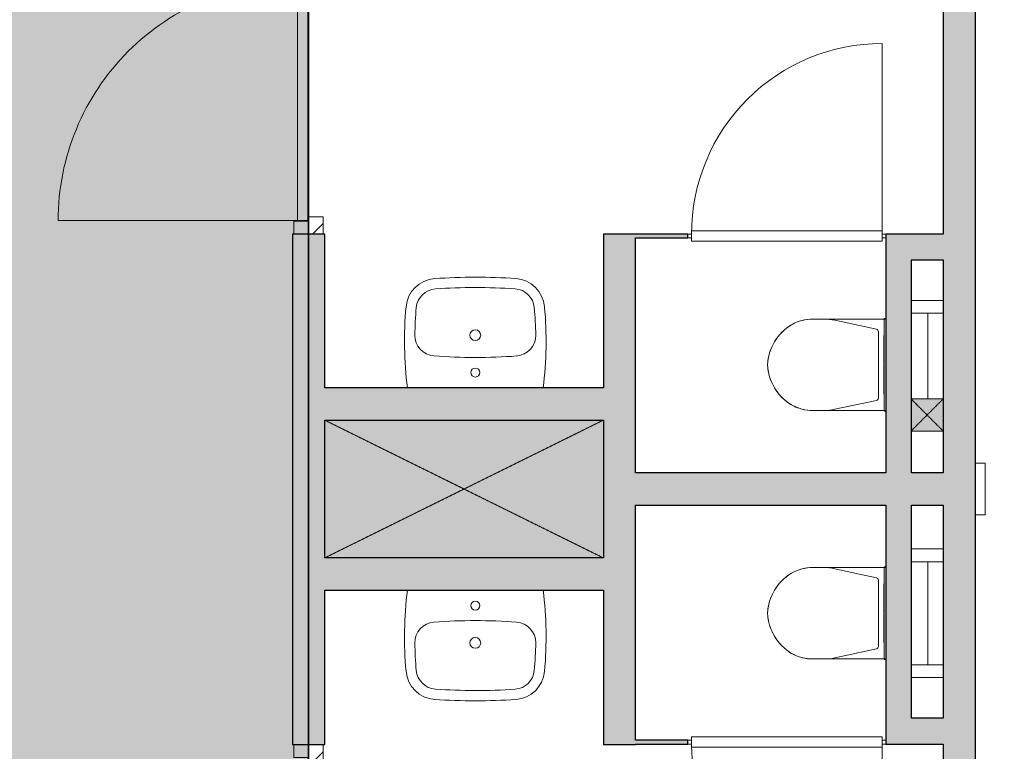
# Model space of a CAD drawing. Header units: millimetres. Extents: x 1000 to 188789, y -4122 to 39732.
# Tile 79 of 86: x 148840 to 152664, y 23081 to 25923. Entities that reach past the tile are written whole.
import ezdxf

# ---------------------------------------------------------------- set-up
doc = ezdxf.new("R2010")
doc.units = ezdxf.units.MM
doc.linetypes.add('THO_hhidden', pattern=[2.5, 1.5, -1])
doc.layers.add('A-AREA-BNDY', color=1, linetype='Continuous', lineweight=50, true_color=0xff0000)
doc.layers.add('A-DETL-MBND', color=9, linetype='Continuous', lineweight=13, true_color=0x808080)
for name, color, linetype, lineweight in [('A-AREA-PATT', 7, 'Continuous', 13), ('A-DETL-GENF', 7, 'Continuous', 13), ('A-DOOR', 7, 'Continuous', 13), ('A-GENM', 7, 'Continuous', 13), ('A-WALL-PATT', 7, 'Continuous', 18), ('I-WALL', 7, 'Continuous', 18), ('P-SANR-FIXT', 7, 'Continuous', 13)]:
    doc.layers.add(name, color=color, linetype=linetype, lineweight=lineweight)
pattern_1 = [(315, (-25607.25, 41915.14), (90.50967, 90.50967), [])]
pattern_2 = [(315, (-22590.5, 41915.14), (90.50967, 90.50967), [])]

# ---------------------------------------------------------------- blocks, each defined once
blk = doc.blocks.new('NLRS_74_PF_UN_av_dur_bcb - D-Code 550x430 _recht_ kuip afgerond_-1942811-01 1e verdieping BC')
at = {"layer": 'P-SANR-FIXT'}
for centre, radius, start, end in [((-149.6, 304.8), 120, 93.9791, 174.9291), ((1.5, -1867), 2297, 86.0996, 93.9791), ((149.6, 305), 120, 5.0795, 86.0996), ((-149.6, 304.8), 80, 93.9791, 174.9291), ((1.5, -1867), 2257, 86.0996, 93.9791), ((149.6, 305), 80, 5.0795, 86.0996), ((1228.1, 182.5), 1503.1, 174.9291, 186.9738), ((1228.1, 182.5), 1463.1, 174.9291, 179.1036), ((-1228.1, 182.5), 1463.1, 0.8877, 5.0795), ((-1228.1, 182.5), 1503.1, 353.0263, 5.0795), ((-154.8, 204.1), 80, 179.1036, 265.8825), ((0, 205), 21, 0, 180), ((0, 205), 21, 180, 360), ((154.8, 203.9), 80, 274.0393, 0.8877), ((1.5, 2375.5), 2257, 265.8825, 274.0393), ((0, 60), 17.5, 0, 180), ((0, 60), 17.5, 180, 360)]:
    blk.add_arc(centre, radius, start, end, dxfattribs=at)
blk = doc.blocks.new('NLRS_74_PF_UN_wandtoilet combinatie compleet hoog _950x2400_ 0l8atrse_gen_bcb - wandtoilet combinatie compleet hoog _950x2400_-V227-01 1e verdieping BC')
at = {"layer": 'P-SANR-FIXT'}
for p, q in [((-177.5, 507), (-177.5, 463)), ((177.5, 463), (177.5, 507)), ((-177.5, 463), (-177.5, 222.5)), ((177.5, 222.5), (177.5, 463)), ((-173, 420.9), (-138.2, 259.4)), ((138.2, 259.4), (173, 420.9)), ((-180, 229.8), (-180, 222.5)), ((-170, 229.8), (-180, 229.8)), ((-170, 229.8), (-180, 229.8)), ((-170, 229.8), (170, 229.8)), ((-128.4, 251.5), (128.4, 251.5)), ((-84.4, 231), (-114, 231)), ((-84.4, 231), (0.2, 231)), ((2.1, 231), (84.4, 231)), ((114, 231), (84.4, 231)), ((180, 229.8), (170, 229.8)), ((180, 229.8), (170, 229.8)), ((180, 222.5), (180, 229.8)), ((200, 0), (200, 122.5)), ((250, 122.5), (250, 0)), ((150, 60), (-132.5, 60)), ((150, 60), (200, 60))]:
    blk.add_line(p, q, dxfattribs=at)
for centre, radius, start, end in [((10, 489.3), 193.4, 92.9785, 148.975), ((11.8, 484.9), 198, 122.1956, 134.5987), ((11.8, 484.9), 198, 108.7159, 115.3077), ((11.8, 484.9), 198, 97.3894, 102.4217), ((0, 576.2), 105.9, 91.9796, 97.3894), ((-10.1, 489.3), 193.4, 31.025, 87.0215), ((0, 576.2), 105.9, 82.6106, 88.0204), ((-11.8, 484.9), 198, 77.5783, 82.6106), ((-11.8, 484.9), 198, 64.6923, 71.2841), ((-11.8, 484.9), 198, 45.4013, 57.8044), ((-0.8, 497.7), 180, 134.5987, 141.2937), ((0.8, 497.7), 180, 38.7063, 45.4013), ((-12.5, 507), 165, 150.2114, 179.9961), ((-12.5, 507.1), 165, 151.9876, 161.4852), ((-12.5, 507.1), 165, 141.2937, 147.1403), ((12.5, 507.1), 165, 32.8597, 38.7063), ((12.4, 507), 165, 0.0039, 29.7886), ((12.5, 507.1), 165, 18.5148, 28.0124), ((-12.5, 507.1), 165, 166.0067, 180), ((12.5, 507.1), 165, 0, 13.9933), ((22.5, 463), 200, 180, 192.1692), ((-22.5, 463), 200, 347.8308, 0), ((-128.4, 261.5), 10, 192.1692, 270), ((-128.4, 261.5), 10, 231.0846, 257.0282), ((128.4, 261.5), 10, 270, 347.8308), ((128.4, 261.5), 10, 308.9154, 334.859)]:
    blk.add_arc(centre, radius, start, end, dxfattribs=at)
blk = doc.blocks.new('NLRS_74_PF_UN_av_dur_bcb - D-Code 550x430 _recht_ kuip afgerond_-V230-01 1e verdieping BC')
at = {"layer": 'P-SANR-FIXT'}
for centre, radius, start, end in [((1228.1, -182.5), 1503.1, 173.0262, 185.0709), ((-1228.1, -182.5), 1503.1, 354.9205, 6.9737), ((0, -60), 17.5, 360, 180), ((0, -60), 17.5, 180, 360), ((-154.8, -204.1), 80, 94.1175, 180.8964), ((1.5, -2375.5), 2257, 85.9607, 94.1175), ((154.8, -203.9), 80, 359.1123, 85.9607), ((0, -205), 21, 360, 180), ((1228.1, -182.5), 1463.1, 180.8964, 185.0709), ((0, -205), 21, 180, 360), ((-1228.1, -182.5), 1463.1, 354.9205, 359.1123), ((-149.6, -304.8), 120, 185.0709, 266.0209), ((-149.6, -304.8), 80, 185.0709, 266.0209), ((149.6, -305), 80, 273.9004, 354.9205), ((149.6, -305), 120, 273.9004, 354.9205), ((1.5, 1867), 2257, 266.0209, 273.9004), ((1.5, 1867), 2297, 266.0209, 273.9004)]:
    blk.add_arc(centre, radius, start, end, dxfattribs=at)
blk = doc.blocks.new('NLRS_74_PF_UN_wandtoilet combinatie compleet hoog _950x2400_ 0l8atrse_gen_bcb - wandtoilet combinatie compleet hoog _950x2400_-V231-01 1e verdieping BC')
at = {"layer": 'P-SANR-FIXT'}
for p, q in [((-250, -122.5), (-250, 0)), ((-200, 0), (-200, -122.5)), ((200, -122.5), (200, 0)), ((250, 0), (250, -122.5)), ((-150, -60), (-200, -60)), ((-150, -60), (150, -60)), ((200, -60), (150, -60)), ((-180, -222.5), (-180, -229.8)), ((-177.5, -222.5), (-177.5, -463)), ((177.5, -463), (177.5, -222.5)), ((180, -229.8), (180, -222.5)), ((-180, -229.8), (-170, -229.8)), ((-180, -229.8), (-170, -229.8)), ((-138.2, -259.4), (-173, -420.9)), ((170, -229.8), (-170, -229.8)), ((128.4, -251.5), (-128.4, -251.5)), ((-114, -231), (-84.4, -231)), ((0.2, -231), (-84.4, -231)), ((84.4, -231), (2.1, -231)), ((84.4, -231), (114, -231)), ((173, -420.9), (138.2, -259.4)), ((170, -229.8), (180, -229.8)), ((170, -229.8), (180, -229.8)), ((-177.5, -463), (-177.5, -507)), ((177.5, -507), (177.5, -463))]:
    blk.add_line(p, q, dxfattribs=at)
for centre, radius, start, end in [((-128.4, -261.5), 10, 90, 167.8308), ((-128.4, -261.5), 10, 102.9718, 128.9154), ((128.4, -261.5), 10, 12.1692, 90), ((128.4, -261.5), 10, 12.1692, 90), ((22.5, -463), 200, 167.8308, 180), ((-22.5, -463), 200, 360, 12.1692), ((-12.5, -507), 165, 180.0039, 209.7886), ((-12.5, -507.1), 165, 180, 193.9933), ((12.4, -507), 165, 330.2114, 359.9961), ((12.5, -507.1), 165, 346.0067, 360), ((-12.5, -507.1), 165, 198.5148, 208.0124), ((12.5, -507.1), 165, 331.9876, 341.4852), ((10, -489.3), 193.4, 211.025, 267.0215), ((-12.5, -507.1), 165, 212.8597, 218.7063), ((-0.8, -497.7), 180, 218.7063, 225.4013), ((-10.1, -489.3), 193.4, 272.9785, 328.975), ((0.8, -497.7), 180, 314.5987, 321.2937), ((12.5, -507.1), 165, 321.2937, 327.1403), ((11.8, -484.9), 198, 225.4013, 237.8044), ((-11.8, -484.9), 198, 302.1956, 314.5987), ((11.8, -484.9), 198, 244.6923, 251.2841), ((11.8, -484.9), 198, 257.5783, 262.6106), ((0, -576.2), 105.9, 262.6106, 268.0204), ((0, -576.2), 105.9, 271.9796, 277.3894), ((-11.8, -484.9), 198, 277.3894, 282.4217), ((-11.8, -484.9), 198, 288.7159, 295.3077)]:
    blk.add_arc(centre, radius, start, end, dxfattribs=at)
blk = doc.blocks.new('NLRS_32_DO_WPB_binnen deurkozijn hout_gen_tho - enkele deur_ rechtsdraaiend-V234-01 1e verdieping BC')
at = {"layer": 'A-DOOR'}
h = blk.add_hatch(dxfattribs=at)
h.set_pattern_fill('FP_156', color=256, style=0, pattern_type=2)
h.set_pattern_definition(pattern_1)
h.paths.add_polyline_path([(-517, -57), (-517, -114), (-450, -114), (-450, -57), (-469.5, -57)])
at = {"layer": 'A-GENM'}
h = blk.add_hatch(dxfattribs=at)
h.set_pattern_fill('FP_156', color=256, style=0, pattern_type=2)
h.set_pattern_definition(pattern_1)
h.paths.add_polyline_path([(450, -114), (517, -114), (517, -57), (450, -57)])
at = {"layer": 'A-DOOR'}
for p, q in [((-467, 0), (-517, 0)), ((-467, -54), (-467, 0)), ((467, -54), (467, 0)), ((467, 0), (517, 0)), ((-450, -114), (-450, -54)), ((450, -114), (450, -54)), ((-517, -114), (-450, -114)), ((517, -114), (450, -114))]:
    blk.add_line(p, q, dxfattribs=at)
blk = doc.blocks.new('NLRS_32_DO_UN_deur_gen_tho - dichte deur_ rechtsdraaiend-V232-01 1e verdieping BC')
at = {"layer": 'A-DETL-GENF'}
for p, q in [((-465, 0), (-465, 930)), ((-465, 0), (465, 0)), ((-465, -40), (-465, 0)), ((465, -40), (465, 0)), ((-465, -40), (465, -40))]:
    blk.add_line(p, q, dxfattribs=at)
blk.add_arc((-465, 0), 930, 360, 90, dxfattribs=at)
at = {"layer": 'A-GENM', "lineweight": 18}
for p, q in [((465, 0), (-465, 0)), ((-465, 0), (-465, -40)), ((465, -40), (465, 0)), ((-465, -40), (465, -40))]:
    blk.add_line(p, q, dxfattribs=at)
blk = doc.blocks.new('NLRS_32_DO_WPB_binnen deurkozijn hout_gen_tho - enkele deur_ rechtsdraaiend-V235-01 1e verdieping BC')
at = {"layer": 'A-DOOR'}
h = blk.add_hatch(dxfattribs=at)
h.set_pattern_fill('FP_157', color=256, style=0, pattern_type=2)
h.set_pattern_definition(pattern_2)
h.paths.add_polyline_path([(-517, -57), (-517, -114), (-450, -114), (-450, -57), (-469.5, -57)])
at = {"layer": 'A-GENM'}
h = blk.add_hatch(dxfattribs=at)
h.set_pattern_fill('FP_157', color=256, style=0, pattern_type=2)
h.set_pattern_definition(pattern_2)
h.paths.add_polyline_path([(450, -114), (517, -114), (517, -57), (450, -57)])
at = {"layer": 'A-DOOR'}
for p, q in [((-467, 0), (-517, 0)), ((-467, -54), (-467, 0)), ((467, -54), (467, 0)), ((467, 0), (517, 0)), ((-450, -114), (-450, -54)), ((450, -114), (450, -54)), ((-517, -114), (-450, -114)), ((517, -114), (450, -114))]:
    blk.add_line(p, q, dxfattribs=at)
blk = doc.blocks.new('NLRS_33_GM_WPB_vloeropening schacht rechthoek_gen_tho - 1082_5x535-2308996-01 1e verdieping BC')
at = {"layer": 'A-GENM', "linetype": 'THO_hhidden', "true_color": 0xc8fac8}
blk.add_hatch(color=254, dxfattribs=at).paths.add_polyline_path([(863.8, 0), (1082.5, 0), (1082.5, 535), (0, 535), (0, 0), (531.2, 0)])
at = {"layer": 'A-GENM'}
for p, q in [((1082.5, 535), (0, 535)), ((0, 535), (0, 0)), ((1082.5, 0), (1082.5, 535)), ((0, 0), (1082.5, 0))]:
    blk.add_line(p, q, dxfattribs=at)
at = {"layer": 'A-GENM', "linetype": 'THO_hhidden'}
for p, q in [((0, 535), (1082.5, 535)), ((0, 0), (0, 535)), ((0, 0), (1082.5, 535)), ((0, 535), (1082.5, 0)), ((1082.5, 535), (1082.5, 0)), ((1082.5, 0), (0, 0))]:
    blk.add_line(p, q, dxfattribs=at)
blk = doc.blocks.new('NLRS_32_DO_WB_ontwerp binnendeurkozijn hout 9p2jp60z_gen_bcb - ontwerp binnendeurkozijn hout-V252-01 1e verdieping BC')
at = {"layer": 'A-DOOR'}
for p, q in [((-385, 7.5), (-370, 7.5)), ((-370, -20), (-370, 20)), ((-370, 20), (370, 20)), ((-370, 7.5), (-370, -7.5)), ((370, 20), (370, -20)), ((370, -7.5), (370, 7.5)), ((370, 7.5), (385, 7.5)), ((-370, -7.5), (-385, -7.5)), ((-370, -747.5), (-370, -7.5)), ((370, -20), (-370, -20)), ((385, -7.5), (370, -7.5))]:
    blk.add_line(p, q, dxfattribs=at)
blk.add_arc((-370, -7.5), 740, 270, 0, dxfattribs=at)
blk = doc.blocks.new('NLRS_32_DO_WB_ontwerp binnendeurkozijn hout 9p2jp60z_gen_bcb - ontwerp binnendeurkozijn hout-V253-01 1e verdieping BC')
at = {"layer": 'A-DOOR'}
for p, q in [((-370, 747.5), (-370, 7.5)), ((-370, 7.5), (-385, 7.5)), ((370, 20), (-370, 20)), ((-370, 20), (-370, -20)), ((-370, -7.5), (-370, 7.5)), ((370, -20), (370, 20)), ((385, 7.5), (370, 7.5)), ((370, 7.5), (370, -7.5)), ((-385, -7.5), (-370, -7.5)), ((-370, -20), (370, -20)), ((370, -7.5), (385, -7.5))]:
    blk.add_line(p, q, dxfattribs=at)
blk.add_arc((-370, 7.5), 740, 360, 90, dxfattribs=at)
blk = doc.blocks.new('NLRS_33_GM_WPB_vloeropening schacht rechthoek_gen_tho - 125x125-2338430-01 1e verdieping BC')
at = {"layer": 'A-GENM', "linetype": 'THO_hhidden', "true_color": 0xc8fac8}
blk.add_hatch(color=254, dxfattribs=at).paths.add_polyline_path([(125, 0), (125, 125), (0, 125), (0, 0)])
at = {"layer": 'A-GENM'}
for p, q in [((125, 125), (0, 125)), ((0, 125), (0, 0)), ((125, 0), (125, 125)), ((0, 0), (125, 0))]:
    blk.add_line(p, q, dxfattribs=at)
at = {"layer": 'A-GENM', "linetype": 'THO_hhidden'}
for p, q in [((0, 125), (125, 125)), ((0, 0), (0, 125)), ((0, 0), (125, 125)), ((0, 125), (125, 0)), ((125, 125), (125, 0)), ((125, 0), (0, 0))]:
    blk.add_line(p, q, dxfattribs=at)
blk = doc.blocks.new('NLRS_28_SCO_UN_koker_gen_bcb - K200_200_12_5-V298-01 1e verdieping BC')
at = {"layer": 'A-DETL-MBND'}
for p, q in [((62.5, 100), (100, 100)), ((100, 100), (100, -100)), ((62.5, -100), (100, -100))]:
    blk.add_line(p, q, dxfattribs=at)

msp = doc.modelspace()

# ---------------------------------------------------------------- hatches: boundary and pattern name
at = {"layer": 'A-AREA-PATT', "true_color": 0xfae6e9}
h = msp.add_hatch(color=7, dxfattribs=at)
h.paths.add_polyline_path([(151826.9, 11500), (151826.9, 15100), (152426.9, 15100), (152426.9, 15741.9), (149871.4, 15741.9), (149871.4, 15866.9), (151826.9, 15866.9), (151826.9, 17666.9), (152426.9, 17666.9), (152426.9, 18966), (152489.4, 18966), (152489.4, 20000), (152426.9, 20000), (152426.9, 20037.5), (149899.4, 20037.5), (149899.4, 22073.5), (149961.9, 22073.5), (149961.9, 23107.5), (149899.4, 23107.5), (149899.4, 25090.2), (149961.9, 25090.2), (149961.9, 26124.2), (149899.4, 26124.2), (149899.4, 28200), (151124.4, 28200), (151124.4, 28062.5), (151814.4, 28062.5), (151814.4, 28200), (152421.9, 28200), (152421.9, 28162.5), (159626.9, 28162.5), (159626.9, 28200), (159689.4, 28200), (159689.4, 29234), (159626.9, 29234), (159626.9, 30037.5), (149532.2, 30037.5), (149532.2, 30162.5), (149899.4, 30162.5), (149899.4, 30183), (150024.4, 30183), (150024.4, 30162.5), (152426.9, 30162.5), (152426.9, 33975), (150024.4, 33975), (150024.4, 31217), (149899.4, 31217), (149899.4, 33975), (149406.4, 33975), (149406.4, 34100), (150026.9, 34100), (150026.9, 36700), (145351.9, 36700), (145351.9, 34100), (148372.4, 34100), (148372.4, 33975), (147879.4, 33975), (147879.4, 31217), (147754.4, 31217), (147754.4, 33975), (145351.9, 33975), (145351.9, 30162.5), (147754.4, 30162.5), (147754.4, 30183), (147879.4, 30183), (147879.4, 30162.5), (148132.2, 30162.5), (148132.2, 30037.5), (138151.9, 30037.5), (138151.9, 29234), (138089.4, 29234), (138089.4, 28200), (138151.9, 28200), (138151.9, 28162.5), (147879.4, 28162.5), (147879.4, 26124.2), (147816.9, 26124.2), (147816.9, 25090.2), (147879.4, 25090.2), (147879.4, 23107.5), (147816.9, 23107.5), (147816.9, 22073.5), (147879.4, 22073.5), (147879.4, 20037.5), (138151.9, 20037.5), (138151.9, 20000), (138089.4, 20000), (138089.4, 18966), (138151.9, 18966), (138151.9, 18162.5), (138189.4, 18162.5), (138189.4, 18037.5), (138151.9, 18037.5), (138151.9, 18000), (138026.9, 18000), (138026.9, 18037.5), (137989.4, 18037.5), (137989.4, 18000), (137124.4, 18000), (137124.4, 18037.5), (136651.9, 18037.5), (136651.9, 16537.5), (137416.9, 16537.5), (137416.9, 16662.5), (137541.9, 16662.5), (137541.9, 16537.5), (138026.9, 16537.5), (138026.9, 16966), (138151.9, 16966), (138151.9, 15454), (138026.9, 15454), (138026.9, 16412.5), (136651.9, 16412.5), (136651.9, 14125), (138026.9, 14125), (138026.9, 14420), (138151.9, 14420), (138151.9, 14125), (138664.4, 14125), (138664.4, 14000), (136651.9, 14000), (136651.9, 11500), (141626.9, 11500), (141626.9, 13595), (139701.9, 13595), (139701.9, 14000), (139698.4, 14000), (139698.4, 14125), (139701.9, 14125), (139701.9, 15108), (139826.9, 15108), (139826.9, 16142), (139701.9, 16142), (139701.9, 16612.5), (139826.9, 16612.5), (139826.9, 17812.5), (139701.9, 17812.5), (139701.9, 18037.5), (139589.4, 18037.5), (139589.4, 18162.5), (141789.4, 18162.5), (141789.4, 18037.5), (141751.9, 18037.5), (141751.9, 16805), (145226.9, 16805), (145226.9, 18037.5), (143753.4, 18037.5), (143753.4, 18162.5), (145351.9, 18162.5), (145351.9, 17666.9), (145951.9, 17666.9), (145951.9, 15866.9), (147907.4, 15866.9), (147907.4, 15741.9), (145351.9, 15741.9), (145351.9, 11500), (151553.5, 11500)])
h.paths.add_polyline_path([(152006.9, 14005), (152262.5, 14006.8), (152286, 14017.4), (152296.9, 14026.6), (152301.6, 14031.4), (152309.9, 14044.6), (152315.1, 14059.4), (152316.9, 14075), (152316.9, 14315), (152314.5, 14333.1), (152307.5, 14350), (152295.7, 14365), (152278.1, 14377.2), (152265, 14382.6), (152246.9, 14385), (151993.9, 14383.3), (151988.8, 14382.6), (151971.9, 14375.6), (151956.9, 14363.8), (151946.3, 14350), (151939.3, 14333.1), (151936.9, 14315), (151938.6, 14059.4), (151949.3, 14035.9), (151958.5, 14025), (151963.2, 14020.3), (151985.2, 14008.9), (151995.8, 14006.3)])
h.paths.add_polyline_path([(138826.4, 14036.5), (138826.4, 14046.5), (139536.4, 14046.5), (139536.4, 14036.5)])
h.paths.add_polyline_path([(149709.4, 15778.4), (148999.4, 15778.4), (148999.4, 15788.4), (149709.4, 15788.4)])
h.paths.add_polyline_path([(148779.4, 15778.4), (148069.4, 15778.4), (148069.4, 15788.4), (148779.4, 15788.4)])
h.paths.add_polyline_path([(149072.4, 17066.9), (147494.4, 17066.9), (147494.4, 18266.9), (150284.4, 18266.9), (150284.4, 17066.9), (149077.6, 17066.9)])
h.paths.add_polyline_path([(148769.4, 17116.9), (149025, 17118.6), (149039.7, 17123.8), (149059.4, 17138.5), (149067, 17147.8), (149072.4, 17156.5), (149077.6, 17171.3), (149079.4, 17186.9), (149079.4, 17426.9), (149077, 17445), (149070, 17461.9), (149052.7, 17481.1), (149044.4, 17487.5), (149022.3, 17495.2), (149009.4, 17496.9), (148769.4, 17496.9), (148751.3, 17494.5), (148734.4, 17487.5), (148719.4, 17475.7), (148707.2, 17458), (148701.8, 17445), (148699.4, 17426.9), (148701.1, 17171.3), (148706.3, 17156.5), (148721, 17136.9), (148726, 17132), (148739, 17123.8), (148753.8, 17118.6)])
h.paths.add_polyline_path([(137906.9, 18059), (137911.9, 18060.5), (137911.9, 18100), (137221.9, 18100), (137221.9, 18059), (137905.4, 18059)])
h.paths.add_polyline_path([(143591.4, 18074), (142881.4, 18074), (142881.4, 18084), (143591.4, 18084)])
h.paths.add_polyline_path([(142655, 18074), (141951.4, 18074), (141951.4, 18084), (142661.4, 18084), (142661.4, 18074)])
h.paths.add_polyline_path([(151684.4, 28221.5), (151658.5, 28224.9), (151634.4, 28234.9), (151613.7, 28250.8), (151684.4, 28321.5), (151755.1, 28250.8), (151734.4, 28234.9), (151710.3, 28224.9)])
h.paths.add_polyline_path([(151232.6, 28271.5), (151146, 28321.5), (151232.6, 28371.5), (151232.6, 28328.7)])
h.paths.add_polyline_path([(151684.4, 28321.5), (151613.7, 28392.2), (151634.4, 28408.1), (151661.4, 28418.5), (151684.4, 28421.5), (151710.3, 28418.1), (151734.4, 28408.1), (151755.1, 28392.2), (151710.3, 28347.4)])
h.paths.add_polyline_path([(137249.4, 30100), (137871.9, 30100), (137871.9, 30141), (137181.9, 30139.5), (137181.9, 30100), (137186.9, 30100)])
h.paths.add_polyline_path([(160535.2, 30162.5), (161126.9, 30162.5), (161126.9, 36700), (152551.9, 36700), (152551.9, 36200), (152426.9, 36200), (152426.9, 36700), (150151.9, 36700), (150151.9, 34100), (152426.9, 34100), (152426.9, 35166), (152551.9, 35166), (152551.9, 30162.5), (160202.5, 30162.5)])
h.paths.add_polyline_path([(145087.2, 30162.5), (145226.9, 30162.5), (145226.9, 31631.2), (144626.9, 31631.2), (144626.9, 35231.2), (145226.9, 35231.2), (145226.9, 36700), (136651.9, 36700), (136651.9, 33506.2), (136801.9, 33506.2), (136801.9, 34431.2), (136851.9, 34431.2), (136851.9, 32431.2), (136801.9, 32431.2), (136801.9, 33356.2), (136651.9, 33356.2), (136651.9, 30200), (138151.9, 30200), (138151.9, 30162.5), (143569.8, 30162.5)])
h.paths.add_polyline_path([(147800.9, 30345), (147790.9, 30345), (147790.9, 31055), (147800.9, 31055), (147800.9, 30522.9)])
h.paths.add_polyline_path([(149977.9, 30345), (149977.9, 31055), (149987.9, 31055), (149987.9, 30345)])
h.paths.add_polyline_path([(137251.9, 31320), (137251.9, 31445), (137376.9, 31445), (137376.9, 31320)])
h.paths.add_polyline_path([(160401.9, 31325), (160401.9, 31450), (160526.9, 31450), (160526.9, 31325)])
h.paths.add_polyline_path([(153549.4, 33037.5), (153513.5, 33037.5), (153513.5, 33162.5), (153638.5, 33162.5), (153638.5, 33037.5)])
h.paths.add_polyline_path([(144458.5, 33037.5), (144333.5, 33037.5), (144333.5, 33162.5), (144458.5, 33162.5)])
h.paths.add_polyline_path([(149244.4, 34053.5), (148534.4, 34053.5), (148534.4, 34063.5), (149244.4, 34063.5)])
h.paths.add_polyline_path([(144806.9, 34136.2), (145062.5, 34138), (145086, 34148.6), (145096.9, 34157.9), (145101.6, 34162.6), (145109.9, 34175.9), (145115.1, 34190.7), (145116.9, 34206.2), (145116.9, 34446.2), (145114.5, 34464.4), (145107.5, 34481.2), (145095.7, 34496.2), (145078.1, 34508.4), (145065, 34513.8), (145046.9, 34516.2), (144793.9, 34514.5), (144788.8, 34513.8), (144771.9, 34506.9), (144756.9, 34495.1), (144746.3, 34481.2), (144739.3, 34464.4), (144736.9, 34446.2), (144738.6, 34190.7), (144749.3, 34167.1), (144758.5, 34156.2), (144763.2, 34151.5), (144785.2, 34140.1), (144795.8, 34137.5)])
at = {"layer": 'A-WALL-PATT', "true_color": 0xc0c0c0}
for points in [[(152551.9, 20100), (152551.5, 28037.5), (152426.9, 28037.5), (152426.9, 20100), (152551.5, 20100)], [(151106.9, 23107.5), (151231.9, 23109.7), (151231.9, 25090.2), (151106.9, 25090.2), (151106.9, 23109.7)], [(150024.4, 24367.5), (151106.9, 24367.5), (151106.9, 24492.5), (150024.4, 24492.5)], [(151231.9, 24037.5), (152426.9, 24037.5), (152426.9, 24162.5), (151231.9, 24162.5)], [(151106.9, 23707.5), (151106.9, 23832.5), (150024.4, 23832.5), (150024.4, 23707.5), (150888.2, 23707.5)]]:
    msp.add_hatch(color=9, dxfattribs=at).paths.add_polyline_path(points)
h = msp.add_hatch(color=9, dxfattribs=at)
h.paths.add_polyline_path([(150024.4, 20162.5), (150024.4, 22073.5), (149899.4, 22073.5), (149899.4, 20162.5)])
h.paths.add_polyline_path([(150024.4, 23107.5), (150024.4, 25090.2), (149899.4, 25090.2), (149899.4, 23107.5)])
h.paths.add_polyline_path([(150024.4, 26124.2), (150024.4, 28000), (149899.4, 28000), (149899.4, 26124.2)])
at = {"layer": 'A-WALL-PATT'}
for points in [[(151434.4, 25075.2), (151434.4, 25090.2), (151231.9, 25090.2), (151231.9, 25075.2)], [(152304.4, 24990.2), (152426.9, 24990.2), (152426.9, 25090.2), (152204.4, 25090.2), (152204.4, 24990.2), (152218.8, 24990.2)], [(152304.4, 24162.5), (152304.4, 24990.2), (152204.4, 24990.2), (152204.4, 24162.5), (152218.8, 24162.5)], [(152304.4, 23209.7), (152304.4, 24037.5), (152204.4, 24037.5), (152204.4, 23209.7), (152218.8, 23209.7)], [(152304.4, 23109.7), (152426.9, 23109.7), (152426.9, 23209.7), (152204.4, 23209.7), (152204.4, 23109.7), (152218.8, 23109.7)], [(151434.4, 23109.7), (151434.4, 23124.7), (151231.9, 23124.7), (151231.9, 23109.7)]]:
    msp.add_hatch(color=256, dxfattribs=at).paths.add_polyline_path(points)

# ---------------------------------------------------------------- linework, layer by layer
at = {"layer": 'A-AREA-BNDY', "lineweight": 35}
msp.add_line((149961.9, 28062.5), (149961.9, 20137.5), dxfattribs=at)
at = {"layer": 'I-WALL', "lineweight": 25}
for p, q in [((152551.9, 20100), (152551.9, 28037.5)), ((152426.9, 26762.5), (152426.9, 25090.2)), ((150024.4, 25090.2), (149899.4, 25090.2)), ((149899.4, 25090.2), (149899.4, 23107.5)), ((150024.4, 24492.5), (150024.4, 25090.2)), ((151106.9, 25090.2), (151106.9, 24492.5)), ((151434.4, 25090.2), (151106.9, 25090.2)), ((151434.4, 25075.2), (151434.4, 25090.2)), ((152204.4, 25090.2), (152204.4, 24162.5)), ((152426.9, 25090.2), (152204.4, 25090.2)), ((151231.9, 24162.5), (151231.9, 25075.2)), ((151231.9, 25075.2), (151434.4, 25075.2)), ((152304.4, 24162.5), (152304.4, 24990.2)), ((152304.4, 24990.2), (152426.9, 24990.2)), ((152426.9, 24990.2), (152426.9, 24162.5)), ((151106.9, 24492.5), (150024.4, 24492.5)), ((150024.4, 23832.5), (150024.4, 24367.5)), ((150024.4, 24367.5), (151106.9, 24367.5)), ((151106.9, 24367.5), (151106.9, 23832.5)), ((152204.4, 24162.5), (151231.9, 24162.5)), ((152426.9, 24162.5), (152304.4, 24162.5)), ((151231.9, 24037.5), (152204.4, 24037.5)), ((151231.9, 23124.7), (151231.9, 24037.5)), ((152204.4, 24037.5), (152204.4, 23109.7)), ((152304.4, 24037.5), (152426.9, 24037.5)), ((152304.4, 23209.7), (152304.4, 24037.5)), ((152426.9, 24037.5), (152426.9, 23209.7)), ((151106.9, 23832.5), (150024.4, 23832.5)), ((150024.4, 23107.5), (150024.4, 23707.5)), ((150024.4, 23707.5), (151106.9, 23707.5)), ((151106.9, 23707.5), (151106.9, 23107.5)), ((152426.9, 23209.7), (152304.4, 23209.7)), ((149899.4, 23107.5), (150024.4, 23107.5)), ((151106.9, 23107.5), (151231.9, 23107.5)), ((151434.4, 23124.7), (151231.9, 23124.7)), ((151231.9, 23107.5), (151231.9, 23109.7)), ((151231.9, 23109.7), (151434.4, 23109.7)), ((151434.4, 23109.7), (151434.4, 23124.7)), ((152204.4, 23109.7), (152426.9, 23109.7)), ((152426.9, 23109.7), (152426.9, 21437.5))]:
    msp.add_line(p, q, dxfattribs=at)

# ---------------------------------------------------------------- block references
at = {"layer": 'A-DETL-GENF', "rotation": 89.99999999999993}
msp.add_blockref('NLRS_32_DO_UN_deur_gen_tho - dichte deur_ rechtsdraaiend-V232-01 1e verdieping BC', (149918.9, 25607.2), dxfattribs=at)
at = {"layer": 'A-DETL-MBND'}
msp.add_blockref('NLRS_28_SCO_UN_koker_gen_bcb - K200_200_12_5-V298-01 1e verdieping BC', (152489.4, 24100), dxfattribs=at)
at = {"layer": 'A-DOOR'}
for name, p, rotation in [('NLRS_32_DO_WPB_binnen deurkozijn hout_gen_tho - enkele deur_ rechtsdraaiend-V234-01 1e verdieping BC', (149904.9, 25607.2), 89.99999999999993), ('NLRS_32_DO_WB_ontwerp binnendeurkozijn hout 9p2jp60z_gen_bcb - ontwerp binnendeurkozijn hout-V252-01 1e verdieping BC', (151819.4, 25082.7), 180), ('NLRS_32_DO_WPB_binnen deurkozijn hout_gen_tho - enkele deur_ rechtsdraaiend-V235-01 1e verdieping BC', (149904.9, 22590.5), 89.99999999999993), ('NLRS_32_DO_WB_ontwerp binnendeurkozijn hout 9p2jp60z_gen_bcb - ontwerp binnendeurkozijn hout-V253-01 1e verdieping BC', (151819.4, 23117.2), 180)]:
    msp.add_blockref(name, p, dxfattribs=dict(at, rotation=rotation))
at = {"layer": 'A-GENM', "linetype": 'THO_hhidden', "rotation": 180}
msp.add_blockref('NLRS_33_GM_WPB_vloeropening schacht rechthoek_gen_tho - 125x125-2338430-01 1e verdieping BC', (152426.9, 24450), dxfattribs=at)
at = {"layer": 'A-GENM', "linetype": 'THO_hhidden'}
msp.add_blockref('NLRS_33_GM_WPB_vloeropening schacht rechthoek_gen_tho - 1082_5x535-2308996-01 1e verdieping BC', (150024.4, 23832.5), dxfattribs=at)
at = {"layer": 'P-SANR-FIXT'}
for name, p in [('NLRS_74_PF_UN_av_dur_bcb - D-Code 550x430 _recht_ kuip afgerond_-1942811-01 1e verdieping BC', (150609.4, 24492.5)), ('NLRS_74_PF_UN_av_dur_bcb - D-Code 550x430 _recht_ kuip afgerond_-V230-01 1e verdieping BC', (150609.4, 23707.5))]:
    msp.add_blockref(name, p, dxfattribs=at)
for name, p, rotation in [('NLRS_74_PF_UN_wandtoilet combinatie compleet hoog _950x2400_ 0l8atrse_gen_bcb - wandtoilet combinatie compleet hoog _950x2400_-V227-01 1e verdieping BC', (152426.9, 24582.5), 90.00000000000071), ('NLRS_74_PF_UN_wandtoilet combinatie compleet hoog _950x2400_ 0l8atrse_gen_bcb - wandtoilet combinatie compleet hoog _950x2400_-V231-01 1e verdieping BC', (152426.9, 23617.5), 269.9999999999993)]:
    msp.add_blockref(name, p, dxfattribs=dict(at, rotation=rotation))

doc.saveas('drawing.dxf')
